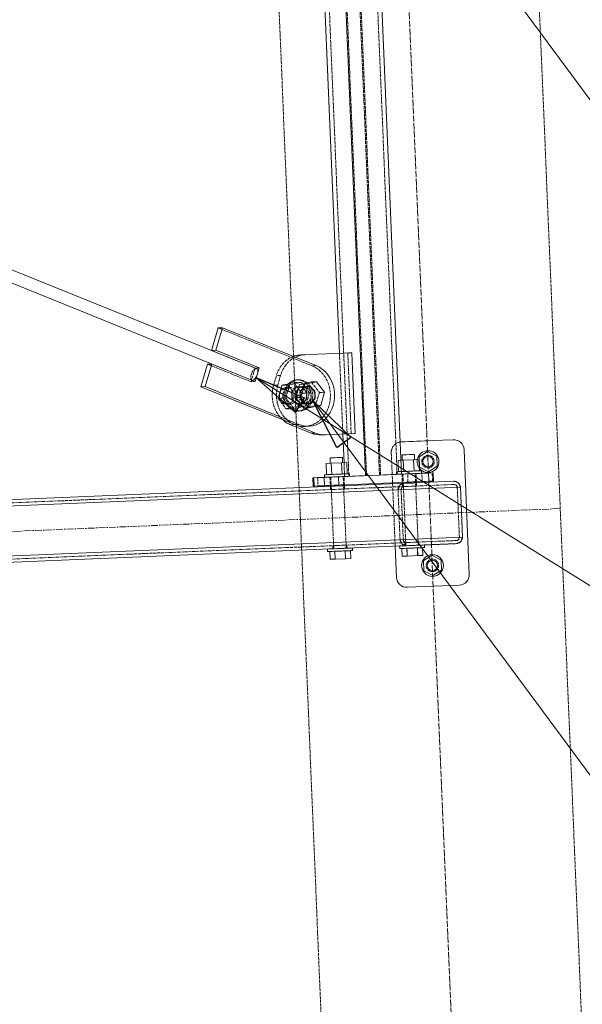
# Model space of a CAD drawing. Header units: millimetres. Extents: x -15129 to 9171, y -18789 to 5877.
# Tile 115 of 256: x -10178 to -9637, y -6777 to -5830. Entities that reach past the tile are written whole.
import ezdxf

# ---------------------------------------------------------------- set-up
doc = ezdxf.new("R2010")
doc.units = ezdxf.units.MM
for name, pattern in [('ACAD_ISO02W100', [15, 12, -3]), ('ACAD_ISO04W100', [30, 24, -3, 0, -3]), ('CENTER', [50.8, 31.75, -6.35, 6.35, -6.35])]:
    doc.linetypes.add(name, pattern=pattern)
for name, color, linetype in [('AS_Belki', 145, 'Continuous'), ('AS_Blachy', 30, 'Continuous'), ('AS_DIM_ON', 7, 'Continuous'), ('AS_Kotwy', 9, 'Continuous'), ('AS_Sciany betonowe', 252, 'Continuous'), ('AS_Siatki', 72, 'Continuous'), ('AS_Sruby', 9, 'Continuous')]:
    doc.layers.add(name, color=color, linetype=linetype)

msp = doc.modelspace()

# ---------------------------------------------------------------- linework, layer by layer
at = {"color": 5, "linetype": 'CENTER', "lineweight": 13, "ltscale": 0.2}
msp.add_line((-13035.76, -6440.75, 76020), (-9658.07, -6299.87, 38010), dxfattribs=at)
at = {"layer": 'AS_Belki', "color": 145, "linetype": 'Continuous', "lineweight": 13, "ltscale": 0.25}
for p, q in [((-9845.54, -6268.18), (-9885.03, -5321.17)), ((-9810.93, -6266.74), (-9850.42, -5319.73)), ((-9900.07, -5440.55), (-9870.47, -6150.47)), ((-9950.68, -6165.21), (-10773.85, -5832.57)), ((-10787.79, -5839.6), (-9954, -6176.53)), ((-9867.23, -6228.17), (-9866.08, -6255.73)), ((-11816.45, -6359.39), (-9760.49, -6273.64)), ((-9756.17, -6275.22), (-9760.49, -6273.64)), ((-9756.17, -6275.22), (-9760.49, -6273.64)), ((-9754.24, -6279.39), (-9756.17, -6275.22)), ((-9754.24, -6279.39), (-9756.17, -6275.22)), ((-11822.2, -6365.64), (-9754.24, -6279.39)), ((-9752.24, -6327.34), (-9754.24, -6279.39)), ((-11820.2, -6413.59), (-9752.24, -6327.34)), ((-11813.95, -6419.34), (-9757.99, -6333.59)), ((-9757.99, -6333.59), (-9753.82, -6331.66)), ((-9753.82, -6331.66), (-9752.24, -6327.34))]:
    msp.add_line(p, q, dxfattribs=at)
at = {"layer": 'AS_Belki', "color": 84, "linetype": 'ACAD_ISO02W100', "lineweight": 13, "ltscale": 0.25}
for p, q in [((-9844.44, -6268.14), (-9883.93, -5321.12)), ((-9832.01, -6267.62), (-9871.5, -5320.61)), ((-9830.91, -6267.57), (-9870.4, -5320.56)), ((-9815.03, -6266.91), (-9854.51, -5319.9)), ((-9900.81, -5324.33), (-9861.43, -6268.84)), ((-9870.47, -6150.47), (-9867.23, -6228.17)), ((-9866.08, -6255.73), (-9865.63, -6266.52)), ((-9865.63, -6266.52), (-9865.52, -6269.01)), ((-9844.44, -6268.14), (-9865.52, -6269.01)), ((-9860.86, -6268.82), (-9861.43, -6268.84)), ((-9832.01, -6267.62), (-9810.93, -6266.74)), ((-11816.33, -6362.39), (-9760.36, -6276.64)), ((-9879.21, -6278.59), (-9878.51, -6278.56)), ((-9878.4, -6278.56), (-9879.21, -6278.59)), ((-9879.21, -6278.59), (-9879.08, -6281.59)), ((-9878.51, -6278.56), (-9874.26, -6278.39)), ((-9870.64, -6278.24), (-9866.51, -6278.06)), ((-9868.96, -6278.17), (-9865.7, -6278.03)), ((-9866.4, -6278.06), (-9866.51, -6278.06)), ((-9865.7, -6278.03), (-9866.4, -6278.06)), ((-9865.57, -6281.03), (-9865.7, -6278.03)), ((-9814.19, -6281.89), (-9812.61, -6277.57)), ((-9812.61, -6277.57), (-9808.45, -6275.64)), ((-9809.96, -6276.35), (-9812.61, -6277.57)), ((-9809.18, -6275.67), (-9809.99, -6275.71)), ((-9809.99, -6275.71), (-9809.29, -6275.68)), ((-9809.99, -6275.71), (-9809.86, -6278.7)), ((-9809.16, -6275.97), (-9809.96, -6276.35)), ((-9809.16, -6278.67), (-9809.86, -6278.7)), ((-9809.86, -6278.7), (-9809.05, -6278.67)), ((-9809.29, -6275.68), (-9805.04, -6275.5)), ((-9808.44, -6275.64), (-9809.16, -6275.97)), ((-9804.92, -6278.5), (-9809.16, -6278.67)), ((-9808.32, -6278.64), (-9809.05, -6278.67)), ((-9809.04, -6278.97), (-9808.32, -6278.64)), ((-9809.04, -6278.97), (-9808.32, -6278.64)), ((-9808.44, -6275.64), (-9799.73, -6275.28)), ((-9801.42, -6275.35), (-9797.29, -6275.18)), ((-9801.3, -6278.35), (-9797.16, -6278.17)), ((-9799.73, -6275.28), (-9796.47, -6275.14)), ((-9796.77, -6275.15), (-9797.29, -6275.18)), ((-9797.17, -6275.17), (-9797.29, -6275.18)), ((-9796.47, -6275.14), (-9797.17, -6275.17)), ((-9797.16, -6278.17), (-9796.35, -6278.14)), ((-9797.16, -6278.17), (-9797.05, -6278.17)), ((-9797.05, -6278.17), (-9796.35, -6278.14)), ((-9796.47, -6275.14), (-9796.77, -6275.15)), ((-9796.35, -6278.14), (-9796.47, -6275.14)), ((-9760.36, -6276.64), (-9758.21, -6277.43)), ((-9757.24, -6279.51), (-9758.21, -6277.43)), ((-9758.2, -6277.43), (-9757.24, -6279.51)), ((-9878.39, -6281.56), (-9879.08, -6281.59)), ((-9879.08, -6281.59), (-9878.27, -6281.56)), ((-9874.14, -6281.38), (-9878.39, -6281.56)), ((-9870.52, -6281.23), (-9866.38, -6281.06)), ((-9866.38, -6281.06), (-9865.57, -6281.03)), ((-9866.38, -6281.06), (-9866.27, -6281.06)), ((-9866.27, -6281.06), (-9865.57, -6281.03)), ((-9814.19, -6281.89), (-9812.19, -6329.84)), ((-9811.19, -6281.76), (-9810.4, -6279.6)), ((-9809.19, -6329.72), (-9811.19, -6281.76)), ((-9810.4, -6279.6), (-9809.04, -6278.97)), ((-9810.4, -6279.6), (-9809.04, -6278.97)), ((-9757.24, -6279.51), (-9755.24, -6327.47)), ((-11814.08, -6416.34), (-9758.11, -6330.59)), ((-9876.14, -6335.51), (-9871.89, -6335.34)), ((-9868.27, -6335.19), (-9864.13, -6335.01)), ((-9863.32, -6334.98), (-9864.13, -6335.01)), ((-9864.02, -6335.01), (-9864.13, -6335.01)), ((-9863.32, -6334.98), (-9864.02, -6335.01)), ((-9863.2, -6337.98), (-9863.32, -6334.98)), ((-9810.26, -6334.01), (-9812.19, -6329.84)), ((-9812.19, -6329.84), (-9810.82, -6332.79)), ((-9810.82, -6332.79), (-9810.26, -6334.01)), ((-9805.94, -6335.59), (-9810.26, -6334.01)), ((-9810.26, -6334.01), (-9807.51, -6335.01)), ((-9808.23, -6331.8), (-9809.19, -6329.72)), ((-9808.22, -6331.8), (-9809.19, -6329.72)), ((-9806.81, -6332.32), (-9808.23, -6331.8)), ((-9806.81, -6332.32), (-9808.22, -6331.8)), ((-9806.8, -6332.62), (-9807.61, -6332.66)), ((-9807.61, -6332.66), (-9806.91, -6332.63)), ((-9807.61, -6332.66), (-9807.49, -6335.65)), ((-9807.51, -6335.01), (-9806.69, -6335.32)), ((-9806.91, -6332.63), (-9802.67, -6332.45)), ((-9806.07, -6332.59), (-9806.81, -6332.32)), ((-9806.8, -6332.62), (-9806.07, -6332.59)), ((-9806.79, -6335.62), (-9802.54, -6335.45)), ((-9806.69, -6335.32), (-9805.94, -6335.59)), ((-9799.05, -6332.3), (-9794.91, -6332.13)), ((-9798.92, -6335.3), (-9794.79, -6335.12)), ((-9794.91, -6332.13), (-9794.44, -6332.11)), ((-9794.8, -6332.12), (-9794.91, -6332.13)), ((-9794.1, -6332.09), (-9794.8, -6332.12)), ((-9794.79, -6335.12), (-9793.97, -6335.09)), ((-9794.79, -6335.12), (-9794.67, -6335.12)), ((-9794.67, -6335.12), (-9793.97, -6335.09)), ((-9794.1, -6332.09), (-9794.44, -6332.11)), ((-9793.97, -6335.09), (-9794.1, -6332.09)), ((-9788.77, -6334.87), (-9757.99, -6333.59)), ((-9756.03, -6329.63), (-9758.11, -6330.59)), ((-9756.03, -6329.63), (-9755.24, -6327.47)), ((-9755.24, -6327.47), (-9756.03, -6329.63)), ((-9876.83, -6335.54), (-9876.14, -6335.51)), ((-9876.02, -6335.51), (-9876.83, -6335.54)), ((-9876.83, -6335.54), (-9876.71, -6338.54)), ((-9876.71, -6338.54), (-9876.01, -6338.51)), ((-9876.71, -6338.54), (-9875.9, -6338.51)), ((-9876.01, -6338.51), (-9871.76, -6338.33)), ((-9875.9, -6338.51), (-9875.76, -6338.5)), ((-9868.14, -6338.18), (-9866.41, -6338.11)), ((-9866.41, -6338.11), (-9865.79, -6338.09)), ((-9865.79, -6338.09), (-9864.01, -6338.01)), ((-9864.01, -6338.01), (-9863.9, -6338.01)), ((-9863.9, -6338.01), (-9863.2, -6337.98)), ((-9807.49, -6335.65), (-9806.79, -6335.62)), ((-9807.49, -6335.65), (-9806.67, -6335.62))]:
    msp.add_line(p, q, dxfattribs=at)
at = {"layer": 'AS_Belki', "color": 84, "linetype": 'ACAD_ISO02W100', "lineweight": 13, "ltscale": 0.25, "extrusion": (-0.820057, 0.331379, 0.466577)}
msp.add_arc((9450.13, -3226.6, 6116.6), 6, 191.94444, 11.94444, dxfattribs=at)
at = {"layer": 'AS_Belki', "color": 145, "linetype": 'Continuous', "lineweight": 13, "ltscale": 0.25, "extrusion": (-0.820057, 0.331379, 0.466577)}
msp.add_arc((9450.13, -3226.6, 6116.6), 6, 11.94444, 191.94444, dxfattribs=at)
at = {"layer": 'AS_Belki', "color": 84, "linetype": 'ACAD_ISO02W100', "lineweight": 13, "ltscale": 0.25, "extrusion": (-3.00913e-16, 1.10188e-16, -1)}
msp.add_arc((9808.19, -6281.64), 6, 357.61169, 87.61169, dxfattribs=at)
at = {"layer": 'AS_Belki', "color": 84, "linetype": 'ACAD_ISO02W100', "lineweight": 13, "ltscale": 0.25}
for centre, start, end in [((-9808.19, -6281.64), 92.38831, 182.38831), ((-9760.24, -6279.64), 2.38831, 92.38831), ((-9806.19, -6329.59), 182.38831, 272.38831), ((-9758.24, -6327.59), 272.38831, 2.38831)]:
    msp.add_arc(centre, 3, start, end, dxfattribs=at)
at = {"layer": 'AS_Belki', "color": 84, "linetype": 'ACAD_ISO02W100', "lineweight": 13, "ltscale": 0.25, "extrusion": (1.10188e-16, 3.00913e-16, -1)}
msp.add_arc((9760.24, -6279.64), 6, 87.61169, 177.61169, dxfattribs=at)
at = {"layer": 'AS_Belki', "color": 84, "linetype": 'ACAD_ISO02W100', "lineweight": 13, "ltscale": 0.25, "extrusion": (-1.10188e-16, -3.00913e-16, -1)}
msp.add_arc((9806.19, -6329.59), 6, 267.61169, 357.61169, dxfattribs=at)
at = {"layer": 'AS_Belki', "color": 84, "linetype": 'ACAD_ISO02W100', "lineweight": 13, "ltscale": 0.25, "extrusion": (3.00913e-16, -1.10188e-16, -1)}
msp.add_arc((9758.24, -6327.59), 6, 177.61169, 267.61169, dxfattribs=at)
at = {"layer": 'AS_Blachy', "color": 145, "linetype": 'Continuous', "lineweight": 13, "ltscale": 0.25}
for p, q in [((-9987.03, -6126.08), (-9993.41, -6147.78)), ((-9983.03, -6125.92), (-9989.4, -6147.61)), ((-9983.03, -6125.92), (-9987.03, -6126.08)), ((-9898.64, -6160.02), (-9983.03, -6125.92)), ((-9993.41, -6147.78), (-9989.4, -6147.61)), ((-9993.41, -6147.78), (-9951.58, -6164.68)), ((-9989.4, -6147.61), (-9947.58, -6164.51)), ((-9858.46, -6149.97), (-9907.75, -6152.02)), ((-9907.75, -6152.02), (-9903.74, -6151.86)), ((-9902.65, -6151.81), (-9903.74, -6151.86)), ((-9855.22, -6227.67), (-9858.46, -6149.97)), ((-9997.28, -6160.99), (-10003.66, -6182.68)), ((-9993.28, -6160.82), (-9999.65, -6182.51)), ((-9993.28, -6160.82), (-9997.28, -6160.99)), ((-9951.45, -6177.72), (-9993.28, -6160.82)), ((-9951.58, -6164.68), (-9951.63, -6164.83)), ((-9947.58, -6164.51), (-9951.58, -6164.68)), ((-9947.58, -6164.51), (-9949.31, -6170.42)), ((-9892.82, -6162.37), (-9898.64, -6160.02)), ((-9949.5, -6171.07), (-9951.45, -6177.72)), ((-9999.65, -6182.51), (-10003.66, -6182.68)), ((-10003.66, -6182.68), (-9913.45, -6219.13)), ((-9999.65, -6182.51), (-9909.44, -6218.97)), ((-9954.95, -6176.15), (-9954.99, -6176.29)), ((-9913.45, -6219.13), (-9917.46, -6219.3)), ((-9917.46, -6219.3), (-9897.51, -6227.36)), ((-9909.44, -6218.97), (-9913.45, -6219.13)), ((-9913.45, -6219.13), (-9893.5, -6227.19)), ((-9903.4, -6220.78), (-9899.4, -6220.62)), ((-9893.5, -6227.19), (-9897.51, -6227.36)), ((-9887.95, -6229.04), (-9883.94, -6228.87)), ((-9883.94, -6228.87), (-9855.22, -6227.67)), ((-9781.38, -6234.48), (-9811.11, -6235.72)), ((-9761.15, -6233.63), (-9781.38, -6234.48)), ((-9745.74, -6363.1), (-9750.75, -6243.21)), ((-9869.33, -6269.17), (-9874.64, -6269.4)), ((-9871.49, -6269.26), (-9784.96, -6265.66)), ((-9866.07, -6269.04), (-9869.33, -6269.17)), ((-9866.88, -6269.07), (-9866.77, -6269.07)), ((-9866.77, -6269.07), (-9866.07, -6269.04)), ((-9810.36, -6266.71), (-9809.55, -6266.68)), ((-9809.66, -6266.69), (-9810.36, -6266.71)), ((-9809.66, -6266.69), (-9805.42, -6266.51)), ((-9800.11, -6266.29), (-9805.42, -6266.51)), ((-9796.85, -6266.15), (-9800.11, -6266.29)), ((-9797.55, -6266.18), (-9797.66, -6266.18)), ((-9796.85, -6266.15), (-9797.55, -6266.18)), ((-9791.3, -6265.92), (-9791.51, -6265.93)), ((-9781.3, -6265.5), (-9791.3, -6265.92)), ((-9780.31, -6265.46), (-9784.96, -6265.66)), ((-9784.63, -6273.65), (-9784.96, -6265.66)), ((-9779.97, -6273.45), (-9780.31, -6265.46)), ((-9891.47, -6270.1), (-9896.13, -6270.29)), ((-9896.13, -6270.29), (-9895.13, -6270.25)), ((-9896.13, -6270.29), (-9895.79, -6278.28)), ((-9895.79, -6278.28), (-9894.8, -6278.24)), ((-9895.13, -6270.25), (-9885.14, -6269.83)), ((-9895.13, -6270.25), (-9894.8, -6278.24)), ((-9894.8, -6278.24), (-9884.8, -6277.83)), ((-9891.47, -6270.1), (-9884.79, -6269.82)), ((-9885.14, -6269.83), (-9879.07, -6269.58)), ((-9885.14, -6269.83), (-9884.8, -6277.83)), ((-9884.8, -6277.83), (-9878.74, -6277.57)), ((-9879.59, -6269.6), (-9878.89, -6269.57)), ((-9879.59, -6269.6), (-9878.77, -6269.57)), ((-9879.07, -6269.58), (-9871.49, -6269.26)), ((-9878.89, -6269.57), (-9874.64, -6269.4)), ((-9878.74, -6277.57), (-9874.16, -6277.38)), ((-9874.16, -6277.38), (-9871.16, -6277.26)), ((-9871.49, -6269.26), (-9871.16, -6277.26)), ((-9871.16, -6277.26), (-9784.63, -6273.65)), ((-9819.48, -6275.1), (-9819.43, -6276.1)), ((-9784.63, -6273.65), (-9779.97, -6273.45)), ((-9816.93, -6336.05), (-9815.68, -6366.02)), ((-9805.28, -6375.6), (-9755.32, -6373.51))]:
    msp.add_line(p, q, dxfattribs=at)
at = {"layer": 'AS_Blachy', "color": 84, "linetype": 'ACAD_ISO02W100', "lineweight": 13, "ltscale": 0.25}
for p, q in [((-9896.83, -6162.54), (-9987.03, -6126.08)), ((-9858.46, -6149.97), (-9862.47, -6150.14)), ((-9859.23, -6227.84), (-9862.47, -6150.14)), ((-9955.46, -6177.89), (-9997.28, -6160.99)), ((-9951.63, -6164.83), (-9954.95, -6176.15)), ((-9892.82, -6162.37), (-9896.83, -6162.54)), ((-9949.31, -6170.42), (-9949.5, -6171.07)), ((-9931.1, -6172.06), (-9933.75, -6181.06)), ((-9927.1, -6171.89), (-9931.1, -6172.06)), ((-9927.1, -6171.89), (-9929.74, -6180.89)), ((-9954.99, -6176.29), (-9955.46, -6177.89)), ((-9955.46, -6177.89), (-9951.45, -6177.72)), ((-9929.74, -6180.89), (-9933.75, -6181.06)), ((-9912.6, -6182.89), (-9916.53, -6188.02)), ((-9906.65, -6182.51), (-9912.6, -6182.89)), ((-9908.6, -6182.72), (-9909.94, -6184.48)), ((-9908.6, -6182.72), (-9902.65, -6182.34)), ((-9908.51, -6187.68), (-9904.59, -6182.55)), ((-9902.65, -6182.34), (-9906.65, -6182.51)), ((-9906.65, -6182.51), (-9906.57, -6182.59)), ((-9906.57, -6182.59), (-9906.29, -6182.88)), ((-9906.29, -6182.88), (-9905.48, -6183.71)), ((-9905.48, -6183.71), (-9902.16, -6187.11)), ((-9904.59, -6182.55), (-9898.64, -6182.18)), ((-9898.64, -6182.18), (-9902.65, -6182.34)), ((-9902.65, -6182.34), (-9902.57, -6182.43)), ((-9902.57, -6182.43), (-9902.29, -6182.71)), ((-9902.29, -6182.71), (-9898.16, -6186.94)), ((-9894.15, -6186.77), (-9898.64, -6182.18)), ((-9916.53, -6188.02), (-9916.13, -6194.9)), ((-9909.94, -6184.48), (-9912.52, -6187.85)), ((-9912.52, -6187.85), (-9912.26, -6192.37)), ((-9912.26, -6192.37), (-9912.12, -6194.73)), ((-9912.19, -6193.53), (-9912.26, -6192.37)), ((-9908.12, -6194.56), (-9908.51, -6187.68)), ((-9902.16, -6187.11), (-9901.76, -6193.98)), ((-9898.16, -6186.94), (-9897.76, -6193.82)), ((-9893.75, -6193.65), (-9894.15, -6186.77)), ((-9916.13, -6194.9), (-9911.64, -6199.49)), ((-9912.12, -6194.73), (-9912.19, -6193.53)), ((-9912.12, -6194.73), (-9907.63, -6199.32)), ((-9908.46, -6198.48), (-9912.12, -6194.73)), ((-9907.88, -6199.25), (-9911.64, -6199.49)), ((-9911.64, -6199.49), (-9907.82, -6199.33)), ((-9907.63, -6199.32), (-9908.46, -6198.48)), ((-9903.63, -6199.16), (-9908.12, -6194.56)), ((-9907.71, -6199.24), (-9907.88, -6199.25)), ((-9907.82, -6199.33), (-9907.63, -6199.32)), ((-9905.69, -6199.11), (-9907.71, -6199.24)), ((-9903.71, -6199.08), (-9907.63, -6199.32)), ((-9907.63, -6199.32), (-9903.63, -6199.16)), ((-9905.49, -6198.85), (-9905.69, -6199.11)), ((-9904.8, -6197.95), (-9905.49, -6198.85)), ((-9901.76, -6193.98), (-9904.8, -6197.95)), ((-9901.68, -6198.95), (-9903.71, -6199.08)), ((-9903.63, -6199.16), (-9897.68, -6198.78)), ((-9901.48, -6198.69), (-9901.68, -6198.95)), ((-9897.76, -6193.82), (-9901.48, -6198.69)), ((-9897.68, -6198.78), (-9893.75, -6193.65)), ((-9887.95, -6229.04), (-9883.94, -6228.87)), ((-9859.23, -6227.84), (-9855.22, -6227.67)), ((-9781.38, -6234.48), (-9811.11, -6235.72)), ((-9820.68, -6246.13), (-9816.93, -6336.05)), ((-9866.88, -6269.07), (-9871.02, -6269.24)), ((-9865.74, -6277.03), (-9866.07, -6269.04)), ((-9815.03, -6266.91), (-9815.57, -6266.93)), ((-9810.36, -6266.71), (-9810.03, -6274.71)), ((-9807.1, -6266.58), (-9809.55, -6266.68)), ((-9807.1, -6266.59), (-9805.42, -6266.52)), ((-9804.94, -6266.49), (-9797.36, -6266.17)), ((-9804.61, -6274.48), (-9804.94, -6266.49)), ((-9797.66, -6266.18), (-9801.8, -6266.36)), ((-9791.51, -6265.93), (-9797.36, -6266.17)), ((-9796.52, -6274.14), (-9796.85, -6266.15)), ((-9790.96, -6273.91), (-9791.3, -6265.92)), ((-9780.17, -6265.46), (-9781.3, -6265.5)), ((-9780.97, -6273.5), (-9781.3, -6265.5)), ((-9780.31, -6265.46), (-9780.17, -6265.46)), ((-9891.14, -6278.09), (-9895.79, -6278.28)), ((-9891.47, -6270.1), (-9891.14, -6278.09)), ((-9891.14, -6278.09), (-9871.16, -6277.26)), ((-9884.79, -6269.82), (-9884.72, -6269.82)), ((-9879.59, -6269.6), (-9879.25, -6277.59)), ((-9879.25, -6277.59), (-9878.44, -6277.56)), ((-9878.55, -6277.57), (-9879.25, -6277.59)), ((-9876.33, -6269.47), (-9878.77, -6269.57)), ((-9878.55, -6277.57), (-9874.31, -6277.39)), ((-9875.99, -6277.46), (-9878.44, -6277.56)), ((-9876.33, -6269.47), (-9871.02, -6269.24)), ((-9875.99, -6277.46), (-9870.68, -6277.24)), ((-9874.31, -6277.39), (-9869, -6277.17)), ((-9870.68, -6277.24), (-9866.55, -6277.06)), ((-9865.74, -6277.03), (-9869, -6277.17)), ((-9866.55, -6277.06), (-9866.44, -6277.06)), ((-9865.74, -6277.03), (-9866.44, -6277.06)), ((-9819.43, -6276.1), (-9819.31, -6279.1)), ((-9810.03, -6274.71), (-9809.22, -6274.67)), ((-9810.03, -6274.71), (-9809.33, -6274.68)), ((-9809.33, -6274.68), (-9805.08, -6274.5)), ((-9806.77, -6274.57), (-9809.22, -6274.67)), ((-9806.77, -6274.57), (-9801.46, -6274.35)), ((-9805.08, -6274.5), (-9799.78, -6274.28)), ((-9797.03, -6274.16), (-9804.61, -6274.48)), ((-9801.46, -6274.35), (-9797.33, -6274.18)), ((-9796.52, -6274.14), (-9799.78, -6274.28)), ((-9797.33, -6274.18), (-9797.22, -6274.17)), ((-9797.22, -6274.17), (-9796.52, -6274.14)), ((-9790.96, -6273.91), (-9797.03, -6274.16)), ((-9780.97, -6273.5), (-9790.96, -6273.91)), ((-9779.97, -6273.45), (-9780.97, -6273.5))]:
    msp.add_line(p, q, dxfattribs=at)
for centre in [(-9785.3, -6254.66), (-9781.13, -6354.57)]:
    msp.add_circle(centre, 6, dxfattribs=at)
at = {"layer": 'AS_Blachy', "color": 84, "linetype": 'ACAD_ISO02W100', "lineweight": 13, "ltscale": 0.25, "extrusion": (0.500767, 0.020866, 0.865331)}
for centre, start, end in [((-5764.21, 8787.67, -5089.84), 14.51643, 68.57815), ((-5764.21, 8784.2, -5087.83), 20.39544, 68.57815), ((-5773.1, 8786.82, -5089.35), 181.07815, 338.57815), ((-5773.1, 8790.28, -5091.35), 68.57815, 141.84976), ((-5773.1, 8786.82, -5089.35), 68.57815, 158.57815)]:
    msp.add_arc(centre, 30, start, end, dxfattribs=at)
at = {"layer": 'AS_Blachy', "color": 145, "linetype": 'Continuous', "lineweight": 13, "ltscale": 0.25, "extrusion": (0.500767, 0.020866, 0.865331)}
for centre, start, end in [((-5764.21, 8787.67, -5089.84), 0.002, 14.51643), ((-5764.21, 8784.2, -5087.83), 0.002, 20.39544), ((-5773.1, 8783.35, -5087.34), 158.57815, 338.57815), ((-5773.1, 8790.28, -5091.35), 141.84976, 158.57815), ((-5773.1, 8786.82, -5089.35), 158.57815, 181.07815), ((-5781.98, 8773.33, -5081.53), 158.57815, 180.002), ((-5781.98, 8769.86, -5079.52), 158.57815, 180.002)]:
    msp.add_arc(centre, 30, start, end, dxfattribs=at)
at = {"layer": 'AS_Blachy', "color": 84, "linetype": 'ACAD_ISO02W100', "lineweight": 13, "ltscale": 0.25}
msp.add_arc((-9810.69, -6245.71), 10, 99.04404, 182.38831, dxfattribs=at)
at = {"layer": 'AS_Blachy', "color": 145, "linetype": 'Continuous', "lineweight": 13, "ltscale": 0.25}
for centre, start, end in [((-9810.69, -6245.71), 92.38831, 99.04404), ((-9760.74, -6243.63), 2.38831, 92.38831), ((-9755.74, -6363.52), 272.38831, 2.38831), ((-9805.69, -6365.6), 182.38831, 272.38831)]:
    msp.add_arc(centre, 10, start, end, dxfattribs=at)
at = {"layer": 'AS_DIM_ON', "color": 7, "lineweight": 13}
for p in [(-9979.98, -5431.45), (-9950.8, -6173.85)]:
    msp.add_line(p, (-8992.1, -6772.03), dxfattribs=at)
at = {"layer": 'AS_DIM_ON', "color": 0, "linetype": 'ByBlock', "lineweight": -2}
for p, q in [((-9912.79, -6207.39, 38448.29), (-9950.8, -6173.85, 38448.29)), ((-9950.8, -6173.85, 38448.29), (-9903.96, -6193.25, 38448.29)), ((-9912.79, -6207.39, 38448.29), (-9903.96, -6193.25, 38448.29)), ((-9873.04, -6241.03), (-9896.06, -6195.87)), ((-9896.06, -6195.87), (-9859.64, -6231.13)), ((-9873.04, -6241.03), (-9859.64, -6231.13))]:
    msp.add_line(p, q, dxfattribs=at)
at = {"layer": 'AS_DIM_ON', "color": 7, "lineweight": 13}
msp.add_lwpolyline([(-9896.06, -6195.87), (-9544.15, -6672.03), (-8869.12, -6672.03)], dxfattribs=at)
at = {"layer": 'AS_Kotwy', "color": 145, "linetype": 'Continuous', "lineweight": 13, "ltscale": 0.25}
for p, q in [((-9785.71, -6244.87), (-9793.98, -6250.12)), ((-9793.57, -6259.91), (-9793.98, -6250.12)), ((-9777.02, -6249.41), (-9785.71, -6244.87)), ((-9776.61, -6259.2), (-9777.02, -6249.41)), ((-9784.89, -6264.45), (-9776.61, -6259.2)), ((-9793.57, -6259.91), (-9784.89, -6264.45)), ((-9781.54, -6344.78), (-9789.81, -6350.03)), ((-9772.86, -6349.32), (-9781.54, -6344.78)), ((-9789.41, -6359.82), (-9789.81, -6350.03)), ((-9772.45, -6359.11), (-9772.86, -6349.32)), ((-9789.41, -6359.82), (-9780.72, -6364.36)), ((-9780.72, -6364.36), (-9772.45, -6359.11))]:
    msp.add_line(p, q, dxfattribs=at)
for centre, radius in [((-9785.3, -6254.66), 5), ((-9781.13, -6354.57), 10.5), ((-9781.13, -6354.57), 5)]:
    msp.add_circle(centre, radius, dxfattribs=at)
msp.add_arc((-9785.3, -6254.66), 10.5, 215.70524, 169.71195, dxfattribs=at)
at = {"layer": 'AS_Kotwy', "color": 84, "linetype": 'ACAD_ISO02W100', "lineweight": 13, "ltscale": 0.25}
msp.add_arc((-9785.3, -6254.66), 10.5, 169.71195, 215.70524, dxfattribs=at)
at = {"layer": 'AS_Sciany betonowe', "color": 145, "linetype": 'ACAD_ISO02W100', "lineweight": 13, "ltscale": 0.25}
for p, q in [((-9310.03, -14644.46), (-9788.2, -3186.16)), ((-9914.59, -6153.58), (-9944.32, -5441.14)), ((-9909.32, -6279.85), (-9911.75, -6221.61)), ((-9819.07, -8442.35), (-9906.81, -6339.8))]:
    msp.add_line(p, q, dxfattribs=at)
at = {"layer": 'AS_Sciany betonowe', "color": 84, "linetype": 'ACAD_ISO02W100', "lineweight": 13, "ltscale": 0.25}
for p, q in [((-9911.75, -6221.61), (-9914.59, -6153.58)), ((-9914.59, -6153.58), (-9914.57, -6153.93)), ((-9913.63, -6176.47), (-9913.54, -6178.72)), ((-9912.51, -6203.28), (-9912.4, -6205.89)), ((-9911.84, -6219.4), (-9911.75, -6221.61)), ((-9906.81, -6339.8), (-9909.32, -6279.85))]:
    msp.add_line(p, q, dxfattribs=at)
at = {"layer": 'AS_Siatki', "color": 20, "linetype": 'ACAD_ISO04W100', "lineweight": 13, "ltscale": 0.25}
msp.add_line((-9335.58, -17029.24), (-10009.15, -894.74), dxfattribs=at)
at = {"layer": 'AS_Sruby', "color": 84, "linetype": 'ACAD_ISO02W100', "lineweight": 13, "ltscale": 0.25}
for p, q in [((-9925.71, -6181.23), (-9929.41, -6193.84)), ((-9919.27, -6179.83), (-9925.71, -6181.23)), ((-9925.71, -6181.23), (-9918.29, -6180.92)), ((-9922, -6193.53), (-9918.29, -6180.92)), ((-9918.52, -6183.39), (-9921.63, -6183.52)), ((-9914.35, -6178.76), (-9919.27, -6179.83)), ((-9918.29, -6180.92), (-9906.94, -6178.45)), ((-9906.94, -6178.45), (-9914.35, -6178.76)), ((-9914.35, -6178.76), (-9906.71, -6188.9)), ((-9910.01, -6176.03), (-9911.52, -6176.09)), ((-9909.51, -6183.01), (-9909.61, -6183.02)), ((-9908.79, -6182.98), (-9909.51, -6183.01)), ((-9904.79, -6182.81), (-9908.79, -6182.98)), ((-9905.86, -6179.89), (-9906.94, -6178.45)), ((-9903.96, -6182.4), (-9905.86, -6179.89)), ((-9901.6, -6182.68), (-9904.79, -6182.81)), ((-9903.94, -6182.43), (-9903.96, -6182.4)), ((-9903.88, -6182.51), (-9903.94, -6182.43)), ((-9903.69, -6182.77), (-9903.88, -6182.51)), ((-9899.3, -6188.59), (-9903.69, -6182.77)), ((-9897.43, -6178.05), (-9889.78, -6188.2)), ((-9906.71, -6188.9), (-9910.41, -6201.52)), ((-9906.71, -6188.9), (-9899.3, -6188.59)), ((-9902.27, -6198.72), (-9899.3, -6188.59)), ((-9889.78, -6188.2), (-9893.49, -6200.81)), ((-9889.78, -6188.2), (-9884.77, -6187.99)), ((-9923.36, -6193.59), (-9929.41, -6193.84)), ((-9929.41, -6193.84), (-9921.76, -6203.99)), ((-9922, -6193.53), (-9923.36, -6193.59)), ((-9914.35, -6203.68), (-9922, -6193.53)), ((-9910.41, -6201.52), (-9921.76, -6203.99)), ((-9920.7, -6199.49), (-9917.6, -6199.36)), ((-9914.35, -6203.68), (-9905.92, -6201.85)), ((-9910.41, -6201.52), (-9903, -6201.21)), ((-9908.68, -6198.99), (-9908.09, -6198.96)), ((-9908.09, -6198.96), (-9907.99, -6198.96)), ((-9907.99, -6198.96), (-9903.98, -6198.79)), ((-9905.92, -6201.85), (-9903, -6201.21)), ((-9893.49, -6200.81), (-9904.84, -6203.28)), ((-9903.98, -6198.79), (-9900.67, -6198.65)), ((-9903, -6201.21), (-9902.35, -6198.99)), ((-9902.35, -6198.99), (-9902.27, -6198.72)), ((-9893.49, -6200.81), (-9888.48, -6200.61)), ((-9921.76, -6203.99), (-9917.32, -6203.8)), ((-9917.32, -6203.8), (-9914.35, -6203.68)), ((-9909.78, -6206.04), (-9908.28, -6205.98)), ((-9810.17, -6248.19), (-9810.32, -6248.2)), ((-9798.43, -6247.7), (-9798.59, -6247.71)), ((-9879.39, -6251.08), (-9879.54, -6251.08)), ((-9879.33, -6256.28), (-9879.17, -6256.27)), ((-9867.66, -6250.59), (-9867.81, -6250.59)), ((-9867.59, -6255.79), (-9867.39, -6255.78)), ((-9867.39, -6255.78), (-9867.44, -6255.78)), ((-9811.48, -6253.45), (-9814.17, -6253.56)), ((-9814.17, -6253.56), (-9813.72, -6264.35)), ((-9810.1, -6253.39), (-9811.48, -6253.45)), ((-9809.59, -6253.37), (-9810.1, -6253.39)), ((-9810.1, -6253.39), (-9809.95, -6253.39)), ((-9809.35, -6253.36), (-9809.59, -6253.37)), ((-9809.16, -6253.35), (-9809.35, -6253.36)), ((-9798.37, -6252.9), (-9798.17, -6252.89)), ((-9798.17, -6252.89), (-9798.22, -6252.9)), ((-9884.9, -6267.32), (-9884.82, -6267.32)), ((-9877.94, -6267.03), (-9871.96, -6266.78)), ((-9871.96, -6266.78), (-9870.95, -6266.74)), ((-9870.95, -6266.74), (-9867.93, -6266.61)), ((-9868.07, -6269.12), (-9869.83, -6269.19)), ((-9867.14, -6269.08), (-9868.07, -6269.12)), ((-9867.93, -6266.61), (-9862.93, -6266.4)), ((-9867.04, -6269.08), (-9867.14, -6269.08)), ((-9866.92, -6269.07), (-9867.04, -6269.08)), ((-9866.88, -6269.07), (-9866.92, -6269.07)), ((-9866.55, -6277.07), (-9866.88, -6269.07)), ((-9861.05, -6266.33), (-9860.97, -6266.32)), ((-9860.86, -6268.82), (-9860.94, -6268.82)), ((-9815.67, -6264.43), (-9815.57, -6266.93)), ((-9815.67, -6264.43), (-9815.6, -6264.43)), ((-9815.67, -6264.43), (-9815.6, -6264.43)), ((-9815.6, -6264.43), (-9815.15, -6264.41)), ((-9815.19, -6266.92), (-9815.57, -6266.93)), ((-9815.49, -6266.93), (-9815.57, -6266.93)), ((-9814.36, -6266.88), (-9815.19, -6266.92)), ((-9815.15, -6264.41), (-9815.06, -6264.41)), ((-9815.06, -6264.41), (-9814.09, -6264.37)), ((-9813.12, -6266.83), (-9814.36, -6266.88)), ((-9814.09, -6264.37), (-9812.72, -6264.31)), ((-9813.72, -6264.35), (-9811.03, -6264.24)), ((-9811.51, -6266.76), (-9813.12, -6266.83)), ((-9812.72, -6264.31), (-9811.04, -6264.24)), ((-9809.6, -6266.68), (-9811.51, -6266.76)), ((-9811.03, -6264.24), (-9808.71, -6264.14)), ((-9809.4, -6266.67), (-9809.55, -6266.68)), ((-9809.55, -6266.68), (-9809.22, -6274.67)), ((-9808.36, -6266.63), (-9809.4, -6266.67)), ((-9806.6, -6266.56), (-9808.36, -6266.63)), ((-9798.85, -6266.23), (-9800.61, -6266.31)), ((-9797.95, -6266.2), (-9798.85, -6266.23)), ((-9798.71, -6263.73), (-9796.02, -6263.61)), ((-9797.82, -6266.19), (-9797.95, -6266.2)), ((-9797.67, -6266.18), (-9797.82, -6266.19)), ((-9797.33, -6274.18), (-9797.66, -6266.18)), ((-9796.02, -6263.61), (-9795.69, -6263.6)), ((-9795.69, -6263.6), (-9793.7, -6263.52)), ((-9791.82, -6263.44), (-9791.75, -6263.44)), ((-9791.64, -6265.93), (-9791.72, -6265.94)), ((-9884.41, -6269.8), (-9884.79, -6269.82)), ((-9883.58, -6269.77), (-9884.41, -6269.8)), ((-9882.34, -6269.72), (-9883.58, -6269.77)), ((-9880.73, -6269.65), (-9882.34, -6269.72)), ((-9878.82, -6269.57), (-9880.73, -6269.65)), ((-9878.62, -6269.56), (-9878.77, -6269.57)), ((-9878.77, -6269.57), (-9878.44, -6277.56)), ((-9877.58, -6269.52), (-9878.62, -6269.56)), ((-9878.4, -6278.56), (-9875.9, -6338.51)), ((-9875.83, -6269.44), (-9877.58, -6269.52)), ((-9864.01, -6338.01), (-9866.51, -6278.06)), ((-9809.18, -6275.67), (-9806.67, -6335.62)), ((-9794.79, -6335.12), (-9797.29, -6275.18)), ((-9802.54, -6335.45), (-9801.51, -6335.4)), ((-9799.95, -6335.34), (-9798.39, -6335.27)), ((-9798.39, -6335.27), (-9797.73, -6335.25)), ((-9797.73, -6335.25), (-9796.88, -6335.21)), ((-9795.43, -6335.15), (-9796.88, -6335.21)), ((-9793.43, -6335.07), (-9795.43, -6335.15)), ((-9788.84, -6334.88), (-9788.77, -6334.87)), ((-9881.92, -6338.76), (-9881.53, -6338.74)), ((-9881.92, -6338.76), (-9881.84, -6338.75)), ((-9881.81, -6341.26), (-9881.43, -6341.24)), ((-9881.53, -6338.74), (-9880.71, -6338.71)), ((-9881.43, -6341.24), (-9880.6, -6341.21)), ((-9880.71, -6338.71), (-9879.47, -6338.66)), ((-9879.47, -6338.66), (-9877.86, -6338.59)), ((-9877.86, -6338.59), (-9876.01, -6338.51)), ((-9875.26, -6338.48), (-9877.25, -6338.56)), ((-9875.9, -6338.51), (-9875.74, -6338.5)), ((-9873.06, -6338.39), (-9875.26, -6338.48)), ((-9870.74, -6338.29), (-9873.06, -6338.39)), ((-9871.76, -6338.33), (-9870.74, -6338.29)), ((-9868.39, -6338.19), (-9870.74, -6338.29)), ((-9867.38, -6340.65), (-9870.13, -6340.77)), ((-9869.17, -6338.23), (-9867.03, -6338.14)), ((-9866.1, -6338.1), (-9868.39, -6338.19)), ((-9864.85, -6340.55), (-9867.38, -6340.65)), ((-9867.03, -6338.14), (-9866.96, -6338.13)), ((-9866.96, -6338.13), (-9866.1, -6338.1)), ((-9866.1, -6338.1), (-9864.76, -6338.04)), ((-9864.65, -6338.04), (-9866.1, -6338.1)), ((-9862.13, -6340.43), (-9864.85, -6340.55)), ((-9864.76, -6338.04), (-9863.96, -6338.01)), ((-9862.65, -6337.95), (-9864.65, -6338.04)), ((-9864.01, -6338.01), (-9863.99, -6338.01)), ((-9863.96, -6338.01), (-9862.17, -6337.93)), ((-9862.17, -6337.93), (-9862.05, -6337.93)), ((-9859.84, -6340.34), (-9862.13, -6340.43)), ((-9862.05, -6337.93), (-9861.82, -6337.92)), ((-9861.82, -6337.92), (-9860.44, -6337.86)), ((-9860.44, -6337.86), (-9859.73, -6337.83)), ((-9859.73, -6337.83), (-9859.2, -6337.81)), ((-9859.2, -6337.81), (-9858.86, -6337.8)), ((-9858.5, -6340.28), (-9859.1, -6340.31)), ((-9858.86, -6337.8), (-9858.37, -6337.78)), ((-9857.96, -6340.26), (-9858.5, -6340.28)), ((-9858.37, -6337.78), (-9858.08, -6337.76)), ((-9858.08, -6337.76), (-9857.99, -6337.76)), ((-9858.07, -6337.76), (-9857.99, -6337.76)), ((-9857.89, -6340.26), (-9857.96, -6340.26)), ((-9812.7, -6335.87), (-9812.31, -6335.85)), ((-9812.59, -6338.37), (-9812.21, -6338.35)), ((-9812.31, -6335.85), (-9811.48, -6335.82)), ((-9812.21, -6338.35), (-9811.38, -6338.32)), ((-9811.48, -6335.82), (-9810.24, -6335.77)), ((-9808.33, -6338.19), (-9810.63, -6338.29)), ((-9810.24, -6335.77), (-9808.64, -6335.7)), ((-9808.64, -6335.7), (-9806.79, -6335.62)), ((-9805.63, -6338.08), (-9808.33, -6338.19)), ((-9806.67, -6335.62), (-9806.52, -6335.61)), ((-9805.63, -6338.08), (-9805.32, -6345.57)), ((-9798.15, -6337.77), (-9800.91, -6337.88)), ((-9795.92, -6337.67), (-9798.15, -6337.77)), ((-9795.62, -6337.66), (-9795.92, -6337.67)), ((-9795.62, -6337.66), (-9795.31, -6345.15)), ((-9795.31, -6345.15), (-9790.31, -6344.95)), ((-9789.27, -6337.4), (-9789.87, -6337.42)), ((-9788.74, -6337.37), (-9789.27, -6337.4)), ((-9788.66, -6337.37), (-9788.74, -6337.37)), ((-9810.32, -6345.78), (-9805.32, -6345.57))]:
    msp.add_line(p, q, dxfattribs=at)
at = {"layer": 'AS_Sruby', "color": 145, "linetype": 'Continuous', "lineweight": 13, "ltscale": 0.25}
for p, q in [((-9908.78, -6180.52), (-9912.48, -6193.14)), ((-9897.43, -6178.05), (-9908.78, -6180.52)), ((-9908.78, -6180.52), (-9903.77, -6180.31)), ((-9907.48, -6192.93), (-9903.77, -6180.31)), ((-9903.77, -6180.31), (-9892.42, -6177.84)), ((-9892.42, -6177.84), (-9897.43, -6178.05)), ((-9884.77, -6187.99), (-9892.42, -6177.84)), ((-9907.48, -6192.93), (-9912.48, -6193.14)), ((-9912.48, -6193.14), (-9904.84, -6203.28)), ((-9899.83, -6203.08), (-9907.48, -6192.93)), ((-9888.48, -6200.61), (-9884.77, -6187.99)), ((-9899.83, -6203.08), (-9888.48, -6200.61)), ((-9904.84, -6203.28), (-9899.83, -6203.08)), ((-9809.57, -6248.16), (-9810.32, -6248.2)), ((-9810.32, -6248.2), (-9810.1, -6253.39)), ((-9808.03, -6248.1), (-9809.57, -6248.16)), ((-9805.93, -6248.01), (-9808.03, -6248.1)), ((-9803.6, -6247.92), (-9805.93, -6248.01)), ((-9801.38, -6247.82), (-9803.6, -6247.92)), ((-9799.62, -6247.75), (-9801.38, -6247.82)), ((-9798.59, -6247.71), (-9799.62, -6247.75)), ((-9798.43, -6247.7), (-9798.59, -6247.71)), ((-9798.22, -6252.9), (-9798.43, -6247.7)), ((-9878.39, -6256.24), (-9883.39, -6256.45)), ((-9883.39, -6256.45), (-9882.94, -6267.24)), ((-9878.79, -6251.05), (-9879.54, -6251.08)), ((-9879.54, -6251.08), (-9879.33, -6256.28)), ((-9877.25, -6250.99), (-9878.79, -6251.05)), ((-9868.38, -6255.82), (-9878.39, -6256.24)), ((-9878.39, -6256.24), (-9877.94, -6267.03)), ((-9875.15, -6250.9), (-9877.25, -6250.99)), ((-9872.82, -6250.8), (-9875.15, -6250.9)), ((-9870.6, -6250.71), (-9872.82, -6250.8)), ((-9868.84, -6250.64), (-9870.6, -6250.71)), ((-9867.81, -6250.59), (-9868.84, -6250.64)), ((-9863.38, -6255.61), (-9868.38, -6255.82)), ((-9867.93, -6266.61), (-9868.38, -6255.82)), ((-9867.66, -6250.59), (-9867.81, -6250.59)), ((-9867.44, -6255.78), (-9867.66, -6250.59)), ((-9862.93, -6266.4), (-9863.38, -6255.61)), ((-9809.16, -6253.35), (-9811.48, -6253.45)), ((-9799.16, -6252.94), (-9809.16, -6253.35)), ((-9809.16, -6253.35), (-9808.71, -6264.14)), ((-9794.15, -6252.73), (-9799.16, -6252.94)), ((-9799.16, -6252.94), (-9798.71, -6263.73)), ((-9793.7, -6263.52), (-9794.15, -6252.73)), ((-9884.9, -6267.32), (-9884.79, -6269.82)), ((-9884.82, -6267.32), (-9884.9, -6267.32)), ((-9884.82, -6267.32), (-9884.29, -6267.3)), ((-9884.29, -6267.3), (-9883.32, -6267.25)), ((-9883.32, -6267.25), (-9881.95, -6267.2)), ((-9881.95, -6267.2), (-9880.23, -6267.13)), ((-9880.23, -6267.13), (-9878.24, -6267.04)), ((-9878.24, -6267.04), (-9876.04, -6266.95)), ((-9876.04, -6266.95), (-9873.72, -6266.85)), ((-9873.72, -6266.85), (-9871.37, -6266.76)), ((-9871.37, -6266.76), (-9869.08, -6266.66)), ((-9869.08, -6266.66), (-9866.94, -6266.57)), ((-9866.94, -6266.57), (-9865.03, -6266.49)), ((-9864.92, -6268.99), (-9866.83, -6269.07)), ((-9865.03, -6266.49), (-9863.42, -6266.42)), ((-9863.32, -6268.92), (-9864.92, -6268.99)), ((-9863.42, -6266.42), (-9862.18, -6266.37)), ((-9862.08, -6268.87), (-9863.32, -6268.92)), ((-9862.18, -6266.37), (-9861.35, -6266.34)), ((-9861.25, -6268.84), (-9862.08, -6268.87)), ((-9861.35, -6266.34), (-9860.97, -6266.32)), ((-9860.86, -6268.82), (-9861.25, -6268.84)), ((-9860.86, -6268.82), (-9860.97, -6266.32)), ((-9811.04, -6264.24), (-9811.01, -6264.24)), ((-9811.01, -6264.24), (-9809.01, -6264.16)), ((-9809.01, -6264.16), (-9806.81, -6264.06)), ((-9806.81, -6264.06), (-9804.49, -6263.97)), ((-9804.49, -6263.97), (-9802.15, -6263.87)), ((-9802.15, -6263.87), (-9799.86, -6263.77)), ((-9799.86, -6263.77), (-9797.72, -6263.68)), ((-9797.72, -6263.68), (-9795.81, -6263.6)), ((-9795.7, -6266.1), (-9797.61, -6266.18)), ((-9795.81, -6263.6), (-9794.2, -6263.54)), ((-9794.09, -6266.04), (-9795.7, -6266.1)), ((-9794.2, -6263.54), (-9792.96, -6263.49)), ((-9792.85, -6265.98), (-9794.09, -6266.04)), ((-9792.96, -6263.49), (-9792.13, -6263.45)), ((-9792.03, -6265.95), (-9792.85, -6265.98)), ((-9792.13, -6263.45), (-9791.75, -6263.44)), ((-9791.64, -6265.93), (-9792.03, -6265.95)), ((-9791.64, -6265.93), (-9791.75, -6263.44)), ((-9884.72, -6269.82), (-9884.79, -6269.82)), ((-9884.72, -6269.82), (-9884.18, -6269.79)), ((-9884.18, -6269.79), (-9883.21, -6269.75)), ((-9883.21, -6269.75), (-9881.84, -6269.7)), ((-9881.84, -6269.7), (-9880.13, -6269.62)), ((-9880.13, -6269.62), (-9878.13, -6269.54)), ((-9878.44, -6277.56), (-9878.4, -6278.56)), ((-9878.13, -6269.54), (-9875.93, -6269.45)), ((-9875.93, -6269.45), (-9873.61, -6269.35)), ((-9873.61, -6269.35), (-9871.49, -6269.26)), ((-9866.51, -6278.06), (-9866.55, -6277.07)), ((-9809.22, -6274.67), (-9809.18, -6275.67)), ((-9797.29, -6275.18), (-9797.33, -6274.18)), ((-9803.83, -6335.5), (-9806.03, -6335.59)), ((-9801.52, -6335.4), (-9803.83, -6335.5)), ((-9799.17, -6335.31), (-9801.52, -6335.4)), ((-9796.88, -6335.21), (-9799.17, -6335.31)), ((-9796.88, -6335.21), (-9794.74, -6335.12)), ((-9794.74, -6335.12), (-9792.83, -6335.04)), ((-9792.83, -6335.04), (-9791.22, -6334.97)), ((-9791.22, -6334.97), (-9789.98, -6334.92)), ((-9789.98, -6334.92), (-9789.15, -6334.89)), ((-9789.15, -6334.89), (-9788.77, -6334.87)), ((-9788.66, -6337.37), (-9788.77, -6334.87)), ((-9881.92, -6338.76), (-9881.81, -6341.26)), ((-9881.74, -6341.25), (-9881.81, -6341.26)), ((-9881.2, -6341.23), (-9881.74, -6341.25)), ((-9880.23, -6341.19), (-9881.2, -6341.23)), ((-9878.86, -6341.13), (-9880.23, -6341.19)), ((-9879.86, -6341.17), (-9879.54, -6348.67)), ((-9877.15, -6341.06), (-9878.86, -6341.13)), ((-9875.15, -6340.98), (-9877.15, -6341.06)), ((-9872.95, -6340.89), (-9875.15, -6340.98)), ((-9874.85, -6340.97), (-9874.54, -6348.46)), ((-9870.63, -6340.79), (-9872.95, -6340.89)), ((-9868.28, -6340.69), (-9870.63, -6340.79)), ((-9866, -6340.6), (-9868.28, -6340.69)), ((-9863.85, -6340.51), (-9866, -6340.6)), ((-9864.53, -6348.04), (-9864.85, -6340.55)), ((-9861.94, -6340.43), (-9863.85, -6340.51)), ((-9860.34, -6340.36), (-9861.94, -6340.43)), ((-9859.1, -6340.31), (-9860.34, -6340.36)), ((-9859.53, -6347.83), (-9859.84, -6340.34)), ((-9859.1, -6340.31), (-9858.27, -6340.27)), ((-9858.27, -6340.27), (-9857.89, -6340.26)), ((-9857.89, -6340.26), (-9857.99, -6337.76)), ((-9812.7, -6335.87), (-9812.59, -6338.37)), ((-9812.62, -6335.87), (-9812.7, -6335.87)), ((-9812.51, -6338.37), (-9812.59, -6338.37)), ((-9811.98, -6338.34), (-9812.51, -6338.37)), ((-9811.01, -6338.3), (-9811.98, -6338.34)), ((-9809.64, -6338.25), (-9811.01, -6338.3)), ((-9810.63, -6338.29), (-9810.32, -6345.78)), ((-9807.93, -6338.17), (-9809.64, -6338.25)), ((-9806.03, -6335.59), (-9808.03, -6335.68)), ((-9805.93, -6338.09), (-9807.93, -6338.17)), ((-9803.73, -6338), (-9805.93, -6338.09)), ((-9805.63, -6338.08), (-9805.32, -6345.57)), ((-9801.41, -6337.9), (-9803.73, -6338)), ((-9799.06, -6337.8), (-9801.41, -6337.9)), ((-9796.77, -6337.71), (-9799.06, -6337.8)), ((-9794.63, -6337.62), (-9796.77, -6337.71)), ((-9795.62, -6337.66), (-9795.31, -6345.15)), ((-9795.31, -6345.15), (-9790.31, -6344.95)), ((-9792.72, -6337.54), (-9794.63, -6337.62)), ((-9791.12, -6337.47), (-9792.72, -6337.54)), ((-9789.87, -6337.42), (-9791.12, -6337.47)), ((-9790.31, -6344.95), (-9790.62, -6337.45)), ((-9789.87, -6337.42), (-9789.05, -6337.39)), ((-9789.05, -6337.39), (-9788.66, -6337.37)), ((-9879.54, -6348.67), (-9874.54, -6348.46)), ((-9874.54, -6348.46), (-9864.53, -6348.04)), ((-9864.53, -6348.04), (-9859.53, -6347.83)), ((-9810.32, -6345.78), (-9805.32, -6345.57)), ((-9805.32, -6345.57), (-9795.31, -6345.15))]:
    msp.add_line(p, q, dxfattribs=at)
at = {"layer": 'AS_Sruby', "color": 84, "linetype": 'ACAD_ISO02W100', "lineweight": 13, "ltscale": 0.25, "extrusion": (0.500767, 0.020866, 0.865331)}
for centre, radius in [((-5773.1, 8800.69, -5097.38), 8), ((-5773.1, 8798, -5095.83), 8), ((-5773.1, 8791.59, -5092.11), 15), ((-5773.1, 8790.28, -5091.35), 15), ((-5773.1, 8790.28, -5091.35), 8), ((-5773.1, 8783.35, -5087.34), 8)]:
    msp.add_circle(centre, radius, dxfattribs=at)

doc.saveas('drawing.dxf')
